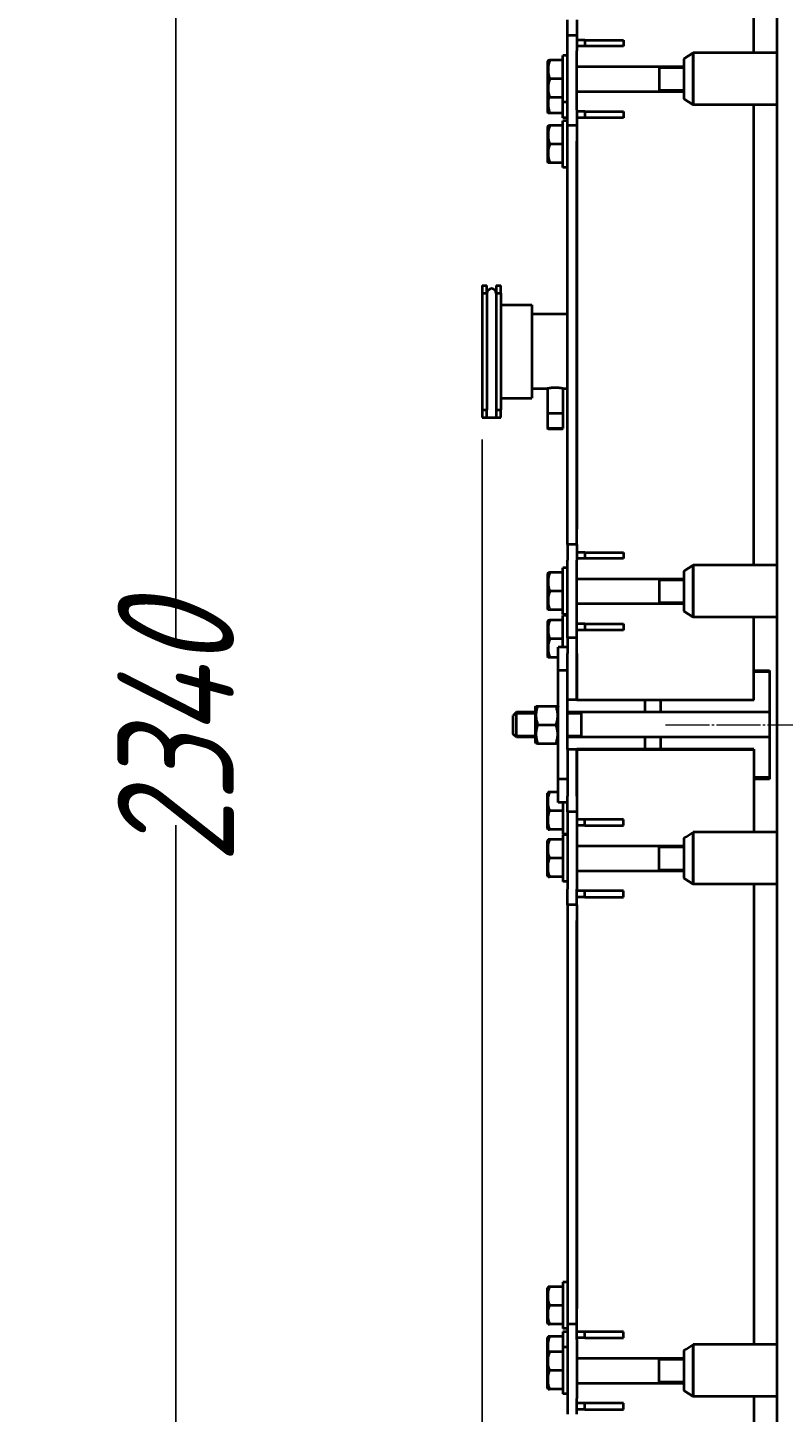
# Model space of a CAD drawing. Header units: millimetres. Extents: x -4428 to 4131, y -3615 to 4038.
# Tile 9 of 172: x -4428 to -3941, y -2035 to -1144. Entities that reach past the tile are written whole.
import ezdxf

# ---------------------------------------------------------------- set-up
doc = ezdxf.new("R2010")
doc.units = ezdxf.units.MM
for name, pattern in [('K5LT_AXLED', [32.912189, 28.412189, -1.5, 1.5, -1.5]), ('K5LT_BASIC', [0]), ('K5LT_THIN', [0])]:
    doc.linetypes.add(name, pattern=pattern)
doc.layers.add('Системный слой', color=7, linetype='Continuous')
doc.styles.add('KDIMTEXTSTYLE', font='GOST_AU.SHX', dxfattribs={"width": 0.96, "oblique": 15, "height": 5})
doc.dimstyles.new('KDIMSTYLE (1.00)', dxfattribs={"dimtxt": 5, "dimasz": 1, "dimexe": 2, "dimexo": 0, "dimgap": 1, "dimtad": 1, "dimtxsty": 'KDIMTEXTSTYLE', "dimsah": 1, "dimcen": 0, "dimdle": 1, "dimadec": 0, "dimazin": 0, "dimtfac": 0.667, "dimtmove": 0, "dimatfit": 3, "dimfxl": 1, "dimtvp": 1, "dimtolj": 1, "dimtzin": 0, "dimarcsym": 0})

# ---------------------------------------------------------------- blocks, each defined once
blk = doc.blocks.new('KDIMARROW_01')
at = {"layer": 'Системный слой'}
blk.add_hatch(color=0, dxfattribs=at).paths.add_polyline_path([(-5, -0.66), (0, 0), (-5, 0.66), (-4.5, 0)])
at = {"layer": 'Системный слой', "color": 0, "linetype": 'K5LT_THIN', "lineweight": 20}
for p, q in [((-4.5, 0), (-5, 0.66)), ((-5, 0.66), (0, 0)), ((0, 0), (-5, -0.66)), ((-5, -0.66), (-4.5, 0)), ((0, 0), (-1, 0))]:
    blk.add_line(p, q, dxfattribs=at)
blk = doc.blocks.new('U15')
at = {"layer": 'Системный слой', "color": 150, "linetype": 'K5LT_BASIC', "lineweight": 40, "true_color": 0x0080ff}
for p, q in [((-3945.34, -2575.59), (-3945.34, -422.59)), ((-3960.34, -1159.84), (-3960.34, -1026.59)), ((-4080.34, -1148.59), (-4080.34, -1138.59)), ((-4074.34, -1138.59), (-4074.34, -1148.59)), ((-4074.34, -1148.59), (-4080.34, -1148.59)), ((-4080.34, -1158.59), (-4080.34, -1148.59)), ((-4074.34, -1148.59), (-4074.34, -1158.59)), ((-4080.34, -1196.59), (-4080.34, -1158.59)), ((-4069.34, -1151.59), (-4074.34, -1151.59)), ((-4069.34, -1155.59), (-4074.34, -1155.59)), ((-4074.34, -1196.59), (-4074.34, -1158.59)), ((-4069.34, -1151.59), (-4069.34, -1155.59)), ((-4069.34, -1151.59), (-4044.34, -1151.59)), ((-4044.34, -1155.59), (-4069.34, -1155.59)), ((-4044.34, -1151.59), (-4044.34, -1155.59)), ((-4092.99, -1164.59), (-4093.34, -1165.19)), ((-4093.34, -1165.19), (-4093.34, -1187.99)), ((-4092.99, -1164.59), (-4091.92, -1164.59)), ((-4083.34, -1164.59), (-4091.92, -1164.59)), ((-4083.34, -1182.56), (-4083.34, -1161.59)), ((-4080.34, -1161.59), (-4083.34, -1161.59)), ((-4005.36, -1163.68), (-3999.34, -1159.84)), ((-4005.36, -1163.68), (-4005.36, -1189.51)), ((-3999.34, -1159.84), (-3999.34, -1193.34)), ((-3999.34, -1193.1), (-3999.34, -1159.84)), ((-3945.34, -1159.84), (-3999.34, -1159.84)), ((-4083.34, -1176.59), (-4091.92, -1176.59)), ((-4074.34, -1168.59), (-4005.36, -1168.59)), ((-4021.34, -1168.59), (-4021.34, -1184.59)), ((-4083.34, -1191.59), (-4083.34, -1182.56)), ((-4074.34, -1184.59), (-4005.36, -1184.59)), ((-4093.34, -1187.99), (-4093.34, -1197.99)), ((-4092.99, -1188.59), (-4093.34, -1187.99)), ((-4091.92, -1188.59), (-4092.99, -1188.59)), ((-4083.34, -1188.59), (-4091.92, -1188.59)), ((-4080.34, -1191.59), (-4083.34, -1191.59)), ((-4083.34, -1192.56), (-4083.34, -1191.59)), ((-4083.34, -1201.59), (-4083.34, -1192.56)), ((-4005.36, -1189.51), (-3999.34, -1193.34)), ((-3999.34, -1193.34), (-3999.34, -1193.1)), ((-3945.34, -1193.34), (-3999.34, -1193.34)), ((-3960.34, -1489.84), (-3960.34, -1193.34)), ((-4092.99, -1198.59), (-4093.34, -1197.99)), ((-4091.92, -1198.59), (-4092.99, -1198.59)), ((-4083.34, -1198.59), (-4091.92, -1198.59)), ((-4080.34, -1201.59), (-4083.34, -1201.59)), ((-4083.34, -1224.56), (-4083.34, -1203.59)), ((-4080.34, -1203.59), (-4083.34, -1203.59)), ((-4080.34, -1206.59), (-4080.34, -1196.59)), ((-4074.34, -1196.59), (-4074.34, -1206.59)), ((-4069.34, -1197.59), (-4074.34, -1197.59)), ((-4069.34, -1201.59), (-4074.34, -1201.59)), ((-4069.34, -1197.59), (-4069.34, -1201.59)), ((-4069.34, -1197.59), (-4044.34, -1197.59)), ((-4044.34, -1201.59), (-4069.34, -1201.59)), ((-4044.34, -1197.59), (-4044.34, -1201.59)), ((-4092.99, -1206.59), (-4093.34, -1207.19)), ((-4093.34, -1207.19), (-4093.34, -1229.99)), ((-4092.99, -1206.59), (-4091.92, -1206.59)), ((-4083.34, -1206.59), (-4091.92, -1206.59)), ((-4074.34, -1206.59), (-4080.34, -1206.59)), ((-4080.34, -1216.59), (-4080.34, -1206.59)), ((-4074.34, -1206.59), (-4074.34, -1216.59)), ((-4083.34, -1218.59), (-4091.92, -1218.59)), ((-4080.34, -1466.59), (-4080.34, -1216.59)), ((-4074.34, -1216.59), (-4074.34, -1466.59)), ((-4074.34, -1466.59), (-4074.34, -1216.59)), ((-4092.99, -1230.59), (-4093.34, -1229.99)), ((-4091.92, -1230.59), (-4092.99, -1230.59)), ((-4083.34, -1230.59), (-4091.92, -1230.59)), ((-4083.34, -1233.59), (-4083.34, -1224.56)), ((-4080.34, -1233.59), (-4083.34, -1233.59)), ((-4135.34, -1309.68), (-4135.34, -1314.68)), ((-4135.34, -1309.68), (-4132.34, -1309.68)), ((-4132.34, -1314.68), (-4132.34, -1309.68)), ((-4126.34, -1309.68), (-4126.34, -1314.68)), ((-4126.34, -1309.68), (-4123.34, -1309.68)), ((-4123.34, -1314.68), (-4123.34, -1309.68)), ((-4135.34, -1314.68), (-4135.34, -1389.68)), ((-4135.34, -1314.68), (-4132.34, -1314.68)), ((-4132.34, -1314.68), (-4132.34, -1389.68)), ((-4126.34, -1314.68), (-4126.34, -1389.68)), ((-4126.34, -1314.68), (-4123.34, -1314.68)), ((-4123.34, -1314.68), (-4123.34, -1389.68)), ((-4123.34, -1322.18), (-4103.34, -1322.18)), ((-4103.34, -1322.18), (-4103.34, -1382.18)), ((-4080.34, -1328.18), (-4103.34, -1328.18)), ((-4123.34, -1382.18), (-4103.34, -1382.18)), ((-4093.84, -1376.18), (-4103.34, -1376.18)), ((-4093.34, -1376.07), (-4093.34, -1401.68)), ((-4083.34, -1376.07), (-4083.34, -1401.68)), ((-4080.34, -1376.18), (-4082.84, -1376.18)), ((-4135.34, -1389.68), (-4132.34, -1389.68)), ((-4135.34, -1389.68), (-4135.34, -1394.68)), ((-4132.34, -1394.68), (-4132.34, -1389.68)), ((-4126.34, -1389.68), (-4123.34, -1389.68)), ((-4126.34, -1389.68), (-4126.34, -1394.68)), ((-4123.34, -1394.68), (-4123.34, -1389.68)), ((-4135.34, -1394.68), (-4132.34, -1394.68)), ((-4132.34, -1394.68), (-4126.34, -1394.68)), ((-4126.34, -1394.68), (-4123.34, -1394.68)), ((-4090.22, -1392.18), (-4093.34, -1392.18)), ((-4083.34, -1392.18), (-4090.22, -1392.18)), ((-4090.22, -1401.68), (-4093.34, -1401.68)), ((-4092.84, -1402.18), (-4093.34, -1401.68)), ((-4090.03, -1402.18), (-4092.84, -1402.18)), ((-4083.34, -1401.68), (-4090.22, -1401.68)), ((-4083.84, -1402.18), (-4090.03, -1402.18)), ((-4083.84, -1402.18), (-4083.34, -1401.68)), ((-4080.34, -1476.59), (-4080.34, -1466.59)), ((-4074.34, -1476.59), (-4074.34, -1466.59)), ((-4074.34, -1476.59), (-4080.34, -1476.59)), ((-4080.34, -1476.59), (-4080.34, -1486.59)), ((-4074.34, -1476.59), (-4074.34, -1486.59)), ((-4080.34, -1526.59), (-4080.34, -1486.59)), ((-4069.34, -1481.59), (-4074.34, -1481.59)), ((-4069.34, -1485.59), (-4074.34, -1485.59)), ((-4074.34, -1526.59), (-4074.34, -1486.59)), ((-4069.34, -1481.59), (-4069.34, -1485.59)), ((-4069.34, -1481.59), (-4044.34, -1481.59)), ((-4044.34, -1485.59), (-4069.34, -1485.59)), ((-4044.34, -1481.59), (-4044.34, -1485.59)), ((-4092.99, -1494.59), (-4093.34, -1495.19)), ((-4093.34, -1495.19), (-4093.34, -1517.99)), ((-4092.99, -1494.59), (-4091.92, -1494.59)), ((-4083.34, -1494.59), (-4091.92, -1494.59)), ((-4083.34, -1512.56), (-4083.34, -1491.59)), ((-4080.34, -1491.59), (-4083.34, -1491.59)), ((-4005.36, -1493.68), (-3999.34, -1489.84)), ((-4005.36, -1493.68), (-4005.36, -1519.51)), ((-3999.34, -1523.1), (-3999.34, -1489.84)), ((-3945.34, -1489.84), (-3999.34, -1489.84)), ((-3999.34, -1489.84), (-3999.34, -1523.34)), ((-4083.34, -1506.59), (-4091.92, -1506.59)), ((-4074.34, -1498.59), (-4005.36, -1498.59)), ((-4021.34, -1498.59), (-4021.34, -1514.59)), ((-4083.34, -1521.59), (-4083.34, -1512.56)), ((-4074.34, -1514.59), (-4005.36, -1514.59)), ((-4092.99, -1518.59), (-4093.34, -1517.99)), ((-4091.92, -1518.59), (-4092.99, -1518.59)), ((-4083.34, -1518.59), (-4091.92, -1518.59)), ((-4080.34, -1521.59), (-4083.34, -1521.59)), ((-4083.34, -1542.59), (-4083.34, -1522.2)), ((-4080.34, -1522.2), (-4083.34, -1522.2)), ((-4005.36, -1519.51), (-3999.34, -1523.34)), ((-3999.34, -1523.34), (-3999.34, -1523.1)), ((-3945.34, -1523.34), (-3999.34, -1523.34)), ((-3960.34, -1576.59), (-3960.34, -1523.34)), ((-4092.99, -1525.2), (-4093.34, -1525.8)), ((-4093.34, -1525.8), (-4093.34, -1548.6)), ((-4092.99, -1525.2), (-4091.92, -1525.2)), ((-4083.34, -1525.2), (-4091.92, -1525.2)), ((-4080.34, -1536.59), (-4080.34, -1526.59)), ((-4074.34, -1536.59), (-4074.34, -1526.59)), ((-4069.34, -1527.59), (-4074.34, -1527.59)), ((-4069.34, -1531.59), (-4074.34, -1531.59)), ((-4069.34, -1527.59), (-4069.34, -1531.59)), ((-4069.34, -1527.59), (-4044.34, -1527.59)), ((-4044.34, -1531.59), (-4069.34, -1531.59)), ((-4044.34, -1527.59), (-4044.34, -1531.59)), ((-4083.34, -1537.2), (-4091.92, -1537.2)), ((-4086.34, -1557.59), (-4086.34, -1542.59)), ((-4080.34, -1542.59), (-4086.34, -1542.59)), ((-4074.34, -1536.59), (-4080.34, -1536.59)), ((-4080.34, -1536.59), (-4080.34, -1546.59)), ((-4074.34, -1546.59), (-4074.34, -1536.59)), ((-4092.99, -1549.2), (-4093.34, -1548.6)), ((-4091.92, -1549.2), (-4092.99, -1549.2)), ((-4086.34, -1549.2), (-4091.92, -1549.2)), ((-4080.34, -1576.59), (-4080.34, -1546.59)), ((-4074.34, -1546.59), (-4074.34, -1576.59)), ((-4074.34, -1576.59), (-4074.34, -1546.59)), ((-4086.34, -1627.59), (-4086.34, -1557.59)), ((-4080.34, -1557.59), (-4086.34, -1557.59)), ((-3960.34, -1557.59), (-3950.34, -1557.59)), ((-3950.34, -1558.59), (-3960.34, -1558.59)), ((-3950.34, -1557.59), (-3950.34, -1627.59)), ((-4080.34, -1608.59), (-4080.34, -1576.59)), ((-4074.34, -1576.59), (-4080.34, -1576.59)), ((-4074.34, -1576.59), (-3960.34, -1576.59)), ((-4074.34, -1576.82), (-4074.34, -1576.59)), ((-3960.34, -1576.82), (-4074.34, -1576.82)), ((-4030.34, -1584.59), (-4030.34, -1576.82)), ((-4020.34, -1584.59), (-4020.34, -1576.82)), ((-3960.34, -1576.82), (-3960.34, -1576.59)), ((-4113.34, -1584.59), (-4115.34, -1586.59)), ((-4115.34, -1598.59), (-4115.34, -1586.59)), ((-4101.14, -1584.59), (-4113.34, -1584.59)), ((-4113.34, -1600.59), (-4113.34, -1584.59)), ((-4101.14, -1581.19), (-4100.79, -1580.59)), ((-4101.14, -1603.99), (-4101.14, -1581.19)), ((-4100.79, -1580.59), (-4099.72, -1580.59)), ((-4099.72, -1580.59), (-4087.75, -1580.59)), ((-4087.75, -1580.59), (-4086.68, -1580.59)), ((-4086.68, -1580.59), (-4086.34, -1581.19)), ((-3950.34, -1584.59), (-4080.34, -1584.59)), ((-4071.34, -1600.59), (-4071.34, -1584.59)), ((-4099.72, -1592.59), (-4087.75, -1592.59)), ((-4113.34, -1600.59), (-4115.34, -1598.59)), ((-4101.14, -1600.59), (-4113.34, -1600.59)), ((-4101.14, -1603.99), (-4100.79, -1604.59)), ((-4099.72, -1604.59), (-4100.79, -1604.59)), ((-4099.72, -1604.59), (-4087.75, -1604.59)), ((-4086.68, -1604.59), (-4087.75, -1604.59)), ((-4086.68, -1604.59), (-4086.34, -1603.99)), ((-3950.34, -1600.59), (-4080.34, -1600.59)), ((-4030.34, -1608.37), (-4030.34, -1600.59)), ((-4020.34, -1608.37), (-4020.34, -1600.59)), ((-4074.34, -1608.59), (-4080.34, -1608.59)), ((-4080.34, -1608.59), (-4080.34, -1638.59)), ((-4074.34, -1608.37), (-4074.34, -1608.59)), ((-3960.34, -1608.37), (-4074.34, -1608.37)), ((-4074.34, -1638.59), (-4074.34, -1608.59)), ((-4074.34, -1608.59), (-3960.34, -1608.59)), ((-4074.34, -1608.59), (-4074.34, -1638.59)), ((-3960.34, -1608.37), (-3960.34, -1608.59)), ((-3960.34, -1608.59), (-3960.34, -1661.84)), ((-4080.34, -1627.59), (-4086.34, -1627.59)), ((-4086.34, -1642.59), (-4086.34, -1627.59)), ((-3950.34, -1626.59), (-3960.34, -1626.59)), ((-3950.34, -1627.59), (-3960.34, -1627.59)), ((-4092.99, -1635.98), (-4093.34, -1636.58)), ((-4093.34, -1659.38), (-4093.34, -1636.58)), ((-4091.92, -1635.98), (-4092.99, -1635.98)), ((-4086.34, -1635.98), (-4091.92, -1635.98)), ((-4080.34, -1648.59), (-4080.34, -1638.59)), ((-4074.34, -1638.59), (-4074.34, -1648.59)), ((-4083.34, -1647.98), (-4091.92, -1647.98)), ((-4080.34, -1642.59), (-4086.34, -1642.59)), ((-4083.34, -1642.59), (-4083.34, -1662.98)), ((-4080.34, -1648.59), (-4080.34, -1658.59)), ((-4074.34, -1648.59), (-4080.34, -1648.59)), ((-4074.34, -1648.59), (-4074.34, -1658.59)), ((-4080.34, -1658.59), (-4080.34, -1698.59)), ((-4069.34, -1653.59), (-4074.34, -1653.59)), ((-4069.34, -1657.59), (-4074.34, -1657.59)), ((-4074.34, -1658.59), (-4074.34, -1698.59)), ((-4044.34, -1653.59), (-4069.34, -1653.59)), ((-4069.34, -1657.59), (-4069.34, -1653.59)), ((-4069.34, -1657.59), (-4044.34, -1657.59)), ((-4044.34, -1657.59), (-4044.34, -1653.59)), ((-4092.99, -1659.98), (-4093.34, -1659.38)), ((-4092.99, -1666.59), (-4093.34, -1667.19)), ((-4093.34, -1689.99), (-4093.34, -1667.19)), ((-4092.99, -1659.98), (-4091.92, -1659.98)), ((-4091.92, -1666.59), (-4092.99, -1666.59)), ((-4083.34, -1659.98), (-4091.92, -1659.98)), ((-4083.34, -1666.59), (-4091.92, -1666.59)), ((-4080.34, -1662.98), (-4083.34, -1662.98)), ((-4083.34, -1663.59), (-4083.34, -1672.62)), ((-4080.34, -1663.59), (-4083.34, -1663.59)), ((-4005.36, -1665.68), (-4003.94, -1664.77)), ((-4005.36, -1665.68), (-4005.36, -1691.51)), ((-4003.94, -1664.77), (-4003.92, -1664.74)), ((-4003.88, -1664.74), (-4003.92, -1664.74)), ((-4003.88, -1664.74), (-3999.34, -1661.84)), ((-3999.34, -1693.29), (-3999.34, -1661.84)), ((-3945.34, -1661.84), (-3999.34, -1661.84)), ((-3999.34, -1661.84), (-3999.34, -1695.34)), ((-4083.34, -1672.62), (-4083.34, -1693.59)), ((-4074.34, -1670.59), (-4005.36, -1670.59)), ((-4021.34, -1686.59), (-4021.34, -1670.59)), ((-4083.34, -1678.59), (-4091.92, -1678.59)), ((-4092.99, -1690.59), (-4093.34, -1689.99)), ((-4092.99, -1690.59), (-4091.92, -1690.59)), ((-4083.34, -1690.59), (-4091.92, -1690.59)), ((-4080.34, -1693.59), (-4083.34, -1693.59)), ((-4074.34, -1686.59), (-4005.36, -1686.59)), ((-4005.36, -1691.51), (-3999.34, -1695.34)), ((-4003.94, -1692.41), (-4003.92, -1692.44)), ((-4003.88, -1692.44), (-4003.92, -1692.44)), ((-3999.34, -1695.34), (-3999.34, -1693.29)), ((-4080.34, -1708.59), (-4080.34, -1698.59)), ((-4074.34, -1708.59), (-4074.34, -1698.59)), ((-4069.34, -1699.59), (-4074.34, -1699.59)), ((-4044.34, -1699.59), (-4069.34, -1699.59)), ((-4069.34, -1703.59), (-4069.34, -1699.59)), ((-4044.34, -1703.59), (-4044.34, -1699.59)), ((-3945.34, -1695.34), (-3999.34, -1695.34)), ((-3960.34, -1695.34), (-3960.34, -1991.84)), ((-4080.34, -1708.59), (-4080.34, -1718.59)), ((-4074.34, -1708.59), (-4080.34, -1708.59)), ((-4069.34, -1703.59), (-4074.34, -1703.59)), ((-4074.34, -1708.59), (-4074.34, -1718.59)), ((-4069.34, -1703.59), (-4044.34, -1703.59)), ((-4080.34, -1718.59), (-4080.34, -1968.59)), ((-4074.34, -1968.59), (-4074.34, -1718.59)), ((-4074.34, -1718.59), (-4074.34, -1968.59)), ((-4083.34, -1951.59), (-4083.34, -1960.62)), ((-4080.34, -1951.59), (-4083.34, -1951.59)), ((-4092.99, -1954.59), (-4093.34, -1955.19)), ((-4093.34, -1977.99), (-4093.34, -1955.19)), ((-4091.92, -1954.59), (-4092.99, -1954.59)), ((-4083.34, -1954.59), (-4091.92, -1954.59)), ((-4083.34, -1960.62), (-4083.34, -1981.59)), ((-4083.34, -1966.59), (-4091.92, -1966.59)), ((-4080.34, -1968.59), (-4080.34, -1978.59)), ((-4074.34, -1978.59), (-4074.34, -1968.59)), ((-4092.99, -1978.59), (-4093.34, -1977.99)), ((-4092.99, -1978.59), (-4091.92, -1978.59)), ((-4083.34, -1978.59), (-4091.92, -1978.59)), ((-4080.34, -1978.59), (-4080.34, -1988.59)), ((-4074.34, -1978.59), (-4080.34, -1978.59)), ((-4074.34, -1988.59), (-4074.34, -1978.59)), ((-4092.99, -1986.59), (-4093.34, -1987.19)), ((-4093.34, -1997.19), (-4093.34, -1987.19)), ((-4091.92, -1986.59), (-4092.99, -1986.59)), ((-4083.34, -1986.59), (-4091.92, -1986.59)), ((-4080.34, -1981.59), (-4083.34, -1981.59)), ((-4080.34, -1983.59), (-4083.34, -1983.59)), ((-4083.34, -1983.59), (-4083.34, -1992.62)), ((-4080.34, -1988.59), (-4080.34, -2026.59)), ((-4069.34, -1983.59), (-4074.34, -1983.59)), ((-4069.34, -1987.59), (-4074.34, -1987.59)), ((-4074.34, -1988.59), (-4074.34, -2026.59)), ((-4044.34, -1983.59), (-4069.34, -1983.59)), ((-4069.34, -1987.59), (-4069.34, -1983.59)), ((-4069.34, -1987.59), (-4044.34, -1987.59)), ((-4044.34, -1987.59), (-4044.34, -1983.59)), ((-4092.99, -1996.59), (-4093.34, -1997.19)), ((-4093.34, -2019.99), (-4093.34, -1997.19)), ((-4091.92, -1996.59), (-4092.99, -1996.59)), ((-4083.34, -1996.59), (-4091.92, -1996.59)), ((-4083.34, -1992.62), (-4083.34, -1993.59)), ((-4083.34, -1993.59), (-4083.34, -2002.62)), ((-4080.34, -1993.59), (-4083.34, -1993.59)), ((-4005.36, -1995.68), (-4003.94, -1994.77)), ((-4005.36, -1995.68), (-4005.36, -2021.51)), ((-4003.94, -1994.77), (-4003.92, -1994.74)), ((-4003.88, -1994.74), (-4003.92, -1994.74)), ((-4003.88, -1994.74), (-3999.34, -1991.84)), ((-3999.34, -2023.29), (-3999.34, -1991.84)), ((-3945.34, -1991.84), (-3999.34, -1991.84)), ((-3999.34, -1991.84), (-3999.34, -2025.34)), ((-4083.34, -2002.62), (-4083.34, -2023.59)), ((-4074.34, -2000.59), (-4005.36, -2000.59)), ((-4021.34, -2016.59), (-4021.34, -2000.59)), ((-4083.34, -2008.59), (-4091.92, -2008.59)), ((-4092.99, -2020.59), (-4093.34, -2019.99)), ((-4092.99, -2020.59), (-4091.92, -2020.59)), ((-4083.34, -2020.59), (-4091.92, -2020.59)), ((-4080.34, -2023.59), (-4083.34, -2023.59)), ((-4074.34, -2016.59), (-4005.36, -2016.59)), ((-4005.36, -2021.51), (-3999.34, -2025.34)), ((-4003.94, -2022.41), (-4003.92, -2022.44)), ((-4003.88, -2022.44), (-4003.92, -2022.44)), ((-3999.34, -2025.34), (-3999.34, -2023.29)), ((-4080.34, -2026.59), (-4080.34, -2036.59)), ((-4074.34, -2036.59), (-4074.34, -2026.59)), ((-4069.34, -2029.59), (-4074.34, -2029.59)), ((-4044.34, -2029.59), (-4069.34, -2029.59)), ((-4069.34, -2033.59), (-4069.34, -2029.59)), ((-4044.34, -2033.59), (-4044.34, -2029.59)), ((-3945.34, -2025.34), (-3999.34, -2025.34)), ((-3960.34, -2025.34), (-3960.34, -2158.59)), ((-4069.34, -2033.59), (-4074.34, -2033.59)), ((-4069.34, -2033.59), (-4044.34, -2033.59))]:
    blk.add_line(p, q, dxfattribs=at)
at = {"layer": 'Системный слой', "color": 7, "linetype": 'K5LT_THIN', "lineweight": 20}
for p, q in [((-4021.34, -1169.67), (-4005.36, -1169.67)), ((-4021.34, -1183.51), (-4005.36, -1183.51)), ((-4092.8, -1392.18), (-4092.8, -1401.68)), ((-4083.88, -1392.18), (-4083.88, -1401.68)), ((-4092.8, -1402.18), (-4092.8, -1401.68)), ((-4083.88, -1402.18), (-4083.88, -1401.68)), ((-4021.34, -1499.67), (-4005.36, -1499.67)), ((-4021.34, -1513.51), (-4005.36, -1513.51)), ((-4113.34, -1585.67), (-4114.42, -1585.67)), ((-4101.14, -1585.67), (-4113.34, -1585.67)), ((-4071.34, -1585.67), (-4080.34, -1585.67)), ((-4113.34, -1599.51), (-4114.42, -1599.51)), ((-4101.14, -1599.51), (-4113.34, -1599.51)), ((-4071.34, -1599.51), (-4080.34, -1599.51)), ((-4021.34, -1671.67), (-4005.36, -1671.67)), ((-4021.34, -1685.51), (-4005.36, -1685.51)), ((-4021.34, -2001.67), (-4005.36, -2001.67)), ((-4021.34, -2015.51), (-4005.36, -2015.51))]:
    blk.add_line(p, q, dxfattribs=at)
at = {"layer": 'Системный слой', "color": 30, "linetype": 'K5LT_AXLED', "lineweight": 20, "true_color": 0xff8000}
blk.add_line((-4017.34, -1592.59), (484.16, -1592.59), dxfattribs=at)
at = {"layer": 'Системный слой', "color": 150, "linetype": 'K5LT_BASIC', "lineweight": 40, "true_color": 0x0080ff}
blk.add_arc((-4129.34, -1314.68), 3, 0, 180, dxfattribs=at)
for points, knots in [([(-4091.92, -1164.59), (-4092.05, -1165), (-4092.24, -1165.61), (-4092.51, -1166.62), (-4092.67, -1167.37), (-4092.81, -1168.21), (-4092.9, -1168.88), (-4092.97, -1169.65), (-4093, -1170.41), (-4092.99, -1171.11), (-4092.94, -1171.88), (-4092.86, -1172.72), (-4092.69, -1173.76), (-4092.4, -1175.05), (-4092.11, -1176.02), (-4091.92, -1176.59)], [0, 0, 0, 0, 1.679816, 2.464254, 4.100621, 4.689754, 5.785161, 6.773962, 7.746893, 8.757247, 9.530451, 10.808294, 12.055167, 13.667644, 16, 16, 16, 16]), ([(-4091.92, -1176.59), (-4092.05, -1177), (-4092.24, -1177.61), (-4092.47, -1178.48), (-4092.61, -1179.08), (-4092.75, -1179.79), (-4092.84, -1180.36), (-4092.92, -1181.03), (-4092.97, -1181.65), (-4092.99, -1182.38), (-4092.99, -1183.08), (-4092.95, -1183.75), (-4092.89, -1184.4), (-4092.79, -1185.14), (-4092.61, -1186.16), (-4092.31, -1187.35), (-4092.04, -1188.22), (-4091.92, -1188.59)], [0, 0, 0, 0, 1.889793, 2.772286, 3.97396, 4.613199, 5.962253, 6.508307, 7.620707, 8.715255, 9.746093, 10.721757, 11.68135, 12.629021, 14.021816, 16.259909, 18, 18, 18, 18]), ([(-4092.49, -1188.59), (-4092.55, -1188.8), (-4092.63, -1189.18), (-4092.74, -1189.75), (-4092.84, -1190.36), (-4092.92, -1191.05), (-4092.98, -1191.82), (-4093, -1192.56), (-4092.98, -1193.27), (-4092.94, -1193.85), (-4092.88, -1194.5), (-4092.77, -1195.3), (-4092.49, -1196.73), (-4092.17, -1197.85), (-4091.92, -1198.59)], [0, 0, 0, 0, 0.964693, 1.708152, 2.550715, 3.735276, 4.770093, 5.972239, 7.015294, 7.964293, 8.517186, 9.910507, 11.550375, 15, 15, 15, 15]), ([(-4091.92, -1206.59), (-4092.05, -1207), (-4092.24, -1207.61), (-4092.51, -1208.62), (-4092.67, -1209.37), (-4092.81, -1210.21), (-4092.9, -1210.88), (-4092.97, -1211.66), (-4093, -1212.41), (-4092.99, -1213.11), (-4092.94, -1213.89), (-4092.86, -1214.72), (-4092.69, -1215.76), (-4092.4, -1217.06), (-4092.11, -1218.03), (-4091.92, -1218.59)], [0, 0, 0, 0, 1.679816, 2.464254, 4.100621, 4.689754, 5.785161, 6.773962, 7.746893, 8.757247, 9.530451, 10.808294, 12.055167, 13.667644, 16, 16, 16, 16]), ([(-4091.92, -1218.59), (-4092.05, -1219), (-4092.24, -1219.61), (-4092.47, -1220.48), (-4092.61, -1221.09), (-4092.75, -1221.79), (-4092.84, -1222.36), (-4092.92, -1223.04), (-4092.97, -1223.66), (-4092.99, -1224.39), (-4092.99, -1225.09), (-4092.95, -1225.76), (-4092.89, -1226.4), (-4092.79, -1227.14), (-4092.61, -1228.16), (-4092.31, -1229.35), (-4092.04, -1230.22), (-4091.92, -1230.59)], [0, 0, 0, 0, 1.889793, 2.772286, 3.97396, 4.613199, 5.962253, 6.508307, 7.620707, 8.715255, 9.746093, 10.721757, 11.68135, 12.629021, 14.021816, 16.259909, 18, 18, 18, 18]), ([(-4088.34, -1375.54), (-4088.56, -1375.54), (-4089.01, -1375.54), (-4089.64, -1375.57), (-4090.19, -1375.61), (-4090.65, -1375.65), (-4091.16, -1375.7), (-4091.68, -1375.77), (-4092.26, -1375.86), (-4092.76, -1375.95), (-4093.16, -1376.03), (-4093.48, -1376.1), (-4093.69, -1376.14), (-4093.83, -1376.17), (-4093.85, -1376.18), (-4093.78, -1376.16), (-4093.64, -1376.13), (-4093.48, -1376.1), (-4093.37, -1376.07), (-4093.34, -1376.07)], [0, 0, 0, 0, 1.22195, 2.446887, 3.467562, 4.386089, 5.127755, 6.590738, 7.796224, 9.338548, 10.742606, 11.908419, 13.432185, 14.604107, 16.13434, 17.259273, 18.48564, 19.601491, 20, 20, 20, 20]), ([(-4082.84, -1376.18), (-4082.84, -1376.18), (-4082.88, -1376.17), (-4083.06, -1376.13), (-4083.34, -1376.07), (-4083.73, -1375.98), (-4084.22, -1375.89), (-4084.73, -1375.81), (-4085.26, -1375.74), (-4085.88, -1375.66), (-4086.57, -1375.6), (-4087.29, -1375.56), (-4087.87, -1375.54), (-4088.24, -1375.54), (-4088.34, -1375.54)], [0, 0, 0, 0, 1.484753, 2.836587, 4.096366, 5.545525, 7.123316, 8.22766, 9.200628, 10.634883, 11.985528, 13.059907, 14.510452, 15, 15, 15, 15]), ([(-4083.34, -1376.07), (-4083.22, -1376.09), (-4083.03, -1376.13), (-4082.87, -1376.17), (-4082.84, -1376.18), (-4082.84, -1376.18)], [0, 0, 0, 0, 2.096307, 4.09701, 6, 6, 6, 6]), ([(-4091.92, -1494.59), (-4092.05, -1495), (-4092.24, -1495.61), (-4092.51, -1496.62), (-4092.67, -1497.37), (-4092.81, -1498.21), (-4092.9, -1498.88), (-4092.97, -1499.65), (-4093, -1500.41), (-4092.99, -1501.11), (-4092.94, -1501.88), (-4092.86, -1502.72), (-4092.69, -1503.76), (-4092.4, -1505.05), (-4092.11, -1506.02), (-4091.92, -1506.59)], [0, 0, 0, 0, 1.679816, 2.464254, 4.100621, 4.689754, 5.785161, 6.773962, 7.746893, 8.757247, 9.530451, 10.808294, 12.055167, 13.667644, 16, 16, 16, 16]), ([(-4091.92, -1506.59), (-4092.05, -1507), (-4092.24, -1507.61), (-4092.47, -1508.48), (-4092.61, -1509.08), (-4092.75, -1509.79), (-4092.84, -1510.36), (-4092.92, -1511.03), (-4092.97, -1511.65), (-4092.99, -1512.38), (-4092.99, -1513.08), (-4092.95, -1513.75), (-4092.89, -1514.4), (-4092.79, -1515.14), (-4092.61, -1516.16), (-4092.31, -1517.35), (-4092.04, -1518.22), (-4091.92, -1518.59)], [0, 0, 0, 0, 1.889793, 2.772286, 3.97396, 4.613199, 5.962253, 6.508307, 7.620707, 8.715255, 9.746093, 10.721757, 11.68135, 12.629021, 14.021816, 16.259909, 18, 18, 18, 18]), ([(-4091.92, -1525.2), (-4092.05, -1525.61), (-4092.24, -1526.21), (-4092.51, -1527.23), (-4092.67, -1527.98), (-4092.81, -1528.81), (-4092.9, -1529.49), (-4092.97, -1530.26), (-4093, -1531.02), (-4092.99, -1531.72), (-4092.94, -1532.49), (-4092.86, -1533.33), (-4092.69, -1534.37), (-4092.4, -1535.66), (-4092.11, -1536.63), (-4091.92, -1537.2)], [0, 0, 0, 0, 1.679816, 2.464254, 4.100621, 4.689754, 5.785161, 6.773962, 7.746893, 8.757247, 9.530451, 10.808294, 12.055167, 13.667644, 16, 16, 16, 16]), ([(-4091.92, -1537.2), (-4092.05, -1537.61), (-4092.24, -1538.21), (-4092.47, -1539.09), (-4092.61, -1539.69), (-4092.75, -1540.4), (-4092.84, -1540.97), (-4092.92, -1541.64), (-4092.97, -1542.26), (-4092.99, -1542.99), (-4092.99, -1543.69), (-4092.95, -1544.36), (-4092.89, -1545.01), (-4092.79, -1545.75), (-4092.61, -1546.77), (-4092.31, -1547.96), (-4092.04, -1548.82), (-4091.92, -1549.2)], [0, 0, 0, 0, 1.889793, 2.772286, 3.97396, 4.613199, 5.962253, 6.508307, 7.620707, 8.715255, 9.746093, 10.721757, 11.68135, 12.629021, 14.021816, 16.259909, 18, 18, 18, 18]), ([(-4099.72, -1580.59), (-4099.85, -1581), (-4100.04, -1581.61), (-4100.27, -1582.48), (-4100.41, -1583.08), (-4100.55, -1583.79), (-4100.64, -1584.36), (-4100.72, -1585.03), (-4100.77, -1585.65), (-4100.79, -1586.38), (-4100.79, -1587.08), (-4100.75, -1587.75), (-4100.69, -1588.4), (-4100.59, -1589.14), (-4100.41, -1590.16), (-4100.11, -1591.35), (-4099.84, -1592.22), (-4099.72, -1592.59)], [0, 0, 0, 0, 1.889793, 2.772286, 3.97396, 4.613199, 5.962253, 6.508307, 7.620707, 8.715255, 9.746093, 10.721757, 11.68135, 12.629021, 14.021816, 16.259909, 18, 18, 18, 18]), ([(-4087.75, -1592.59), (-4087.62, -1592.18), (-4087.43, -1591.58), (-4087.2, -1590.7), (-4087.06, -1590.1), (-4086.93, -1589.39), (-4086.84, -1588.82), (-4086.76, -1588.15), (-4086.71, -1587.53), (-4086.68, -1586.8), (-4086.69, -1586.1), (-4086.72, -1585.43), (-4086.78, -1584.78), (-4086.88, -1584.04), (-4087.07, -1583.02), (-4087.36, -1581.84), (-4087.63, -1580.97), (-4087.75, -1580.59)], [0, 0, 0, 0, 1.889793, 2.772286, 3.97396, 4.613199, 5.962253, 6.508307, 7.620707, 8.715255, 9.746093, 10.721757, 11.68135, 12.629021, 14.021816, 16.259909, 18, 18, 18, 18]), ([(-4099.72, -1592.59), (-4099.85, -1593), (-4100.04, -1593.61), (-4100.31, -1594.62), (-4100.47, -1595.37), (-4100.61, -1596.21), (-4100.7, -1596.88), (-4100.77, -1597.65), (-4100.8, -1598.41), (-4100.79, -1599.11), (-4100.74, -1599.88), (-4100.66, -1600.72), (-4100.49, -1601.76), (-4100.2, -1603.05), (-4099.91, -1604.02), (-4099.72, -1604.59)], [0, 0, 0, 0, 1.679816, 2.464254, 4.100621, 4.689754, 5.785161, 6.773962, 7.746893, 8.757247, 9.530451, 10.808294, 12.055167, 13.667644, 16, 16, 16, 16]), ([(-4087.75, -1604.59), (-4087.62, -1604.18), (-4087.43, -1603.58), (-4087.16, -1602.56), (-4087, -1601.81), (-4086.86, -1600.98), (-4086.77, -1600.3), (-4086.71, -1599.53), (-4086.68, -1598.77), (-4086.69, -1598.07), (-4086.73, -1597.3), (-4086.82, -1596.47), (-4086.99, -1595.43), (-4087.28, -1594.13), (-4087.57, -1593.16), (-4087.75, -1592.59)], [0, 0, 0, 0, 1.679816, 2.464254, 4.100621, 4.689754, 5.785161, 6.773962, 7.746893, 8.757247, 9.530451, 10.808294, 12.055167, 13.667644, 16, 16, 16, 16]), ([(-4091.92, -1647.98), (-4092.05, -1647.57), (-4092.24, -1646.97), (-4092.47, -1646.09), (-4092.61, -1645.49), (-4092.75, -1644.78), (-4092.84, -1644.22), (-4092.92, -1643.54), (-4092.97, -1642.92), (-4092.99, -1642.19), (-4092.99, -1641.49), (-4092.95, -1640.82), (-4092.89, -1640.17), (-4092.79, -1639.43), (-4092.61, -1638.41), (-4092.31, -1637.23), (-4092.04, -1636.36), (-4091.92, -1635.98)], [0, 0, 0, 0, 1.889793, 2.772286, 3.97396, 4.613199, 5.962253, 6.508307, 7.620707, 8.715255, 9.746093, 10.721757, 11.68135, 12.629021, 14.021816, 16.259909, 18, 18, 18, 18]), ([(-4091.92, -1659.98), (-4092.05, -1659.57), (-4092.24, -1658.97), (-4092.51, -1657.95), (-4092.67, -1657.2), (-4092.81, -1656.37), (-4092.9, -1655.69), (-4092.97, -1654.92), (-4093, -1654.17), (-4092.99, -1653.47), (-4092.94, -1652.69), (-4092.86, -1651.86), (-4092.69, -1650.82), (-4092.4, -1649.52), (-4092.11, -1648.55), (-4091.92, -1647.98)], [0, 0, 0, 0, 1.679816, 2.464254, 4.100621, 4.689754, 5.785161, 6.773962, 7.746893, 8.757247, 9.530451, 10.808294, 12.055167, 13.667644, 16, 16, 16, 16]), ([(-4091.92, -1678.59), (-4092.05, -1678.18), (-4092.24, -1677.58), (-4092.47, -1676.7), (-4092.61, -1676.1), (-4092.75, -1675.39), (-4092.84, -1674.82), (-4092.92, -1674.15), (-4092.97, -1673.53), (-4092.99, -1672.8), (-4092.99, -1672.1), (-4092.95, -1671.43), (-4092.89, -1670.78), (-4092.79, -1670.04), (-4092.61, -1669.02), (-4092.31, -1667.84), (-4092.04, -1666.97), (-4091.92, -1666.59)], [0, 0, 0, 0, 1.889793, 2.772286, 3.97396, 4.613199, 5.962253, 6.508307, 7.620707, 8.715255, 9.746093, 10.721757, 11.68135, 12.629021, 14.021816, 16.259909, 18, 18, 18, 18]), ([(-4091.92, -1690.59), (-4092.05, -1690.18), (-4092.24, -1689.58), (-4092.51, -1688.56), (-4092.67, -1687.81), (-4092.81, -1686.98), (-4092.9, -1686.3), (-4092.97, -1685.53), (-4093, -1684.77), (-4092.99, -1684.07), (-4092.94, -1683.3), (-4092.86, -1682.47), (-4092.69, -1681.43), (-4092.4, -1680.13), (-4092.11, -1679.16), (-4091.92, -1678.59)], [0, 0, 0, 0, 1.679816, 2.464254, 4.100621, 4.689754, 5.785161, 6.773962, 7.746893, 8.757247, 9.530451, 10.808294, 12.055167, 13.667644, 16, 16, 16, 16]), ([(-4091.92, -1966.59), (-4092.05, -1966.18), (-4092.24, -1965.58), (-4092.47, -1964.7), (-4092.61, -1964.1), (-4092.75, -1963.39), (-4092.84, -1962.82), (-4092.92, -1962.15), (-4092.97, -1961.53), (-4092.99, -1960.8), (-4092.99, -1960.1), (-4092.95, -1959.43), (-4092.89, -1958.78), (-4092.79, -1958.04), (-4092.61, -1957.02), (-4092.31, -1955.83), (-4092.04, -1954.97), (-4091.92, -1954.59)], [0, 0, 0, 0, 1.889793, 2.772286, 3.97396, 4.613199, 5.962253, 6.508307, 7.620707, 8.715255, 9.746093, 10.721757, 11.68135, 12.629021, 14.021816, 16.259909, 18, 18, 18, 18]), ([(-4091.92, -1978.59), (-4092.05, -1978.18), (-4092.24, -1977.58), (-4092.51, -1976.56), (-4092.67, -1975.81), (-4092.81, -1974.98), (-4092.9, -1974.3), (-4092.97, -1973.53), (-4093, -1972.77), (-4092.99, -1972.07), (-4092.94, -1971.3), (-4092.86, -1970.46), (-4092.69, -1969.42), (-4092.4, -1968.13), (-4092.11, -1967.16), (-4091.92, -1966.59)], [0, 0, 0, 0, 1.679816, 2.464254, 4.100621, 4.689754, 5.785161, 6.773962, 7.746893, 8.757247, 9.530451, 10.808294, 12.055167, 13.667644, 16, 16, 16, 16]), ([(-4092.49, -1996.59), (-4092.55, -1996.38), (-4092.63, -1996), (-4092.74, -1995.44), (-4092.84, -1994.82), (-4092.92, -1994.13), (-4092.98, -1993.37), (-4093, -1992.63), (-4092.98, -1991.91), (-4092.94, -1991.34), (-4092.88, -1990.69), (-4092.77, -1989.89), (-4092.49, -1988.45), (-4092.17, -1987.34), (-4091.92, -1986.59)], [0, 0, 0, 0, 0.964693, 1.708152, 2.550715, 3.735276, 4.770093, 5.972239, 7.015294, 7.964293, 8.517186, 9.910507, 11.550375, 15, 15, 15, 15]), ([(-4091.92, -2008.59), (-4092.05, -2008.18), (-4092.24, -2007.58), (-4092.47, -2006.7), (-4092.61, -2006.1), (-4092.75, -2005.39), (-4092.84, -2004.82), (-4092.92, -2004.15), (-4092.97, -2003.53), (-4092.99, -2002.8), (-4092.99, -2002.1), (-4092.95, -2001.43), (-4092.89, -2000.78), (-4092.79, -2000.04), (-4092.61, -1999.02), (-4092.31, -1997.84), (-4092.04, -1996.97), (-4091.92, -1996.59)], [0, 0, 0, 0, 1.889793, 2.772286, 3.97396, 4.613199, 5.962253, 6.508307, 7.620707, 8.715255, 9.746093, 10.721757, 11.68135, 12.629021, 14.021816, 16.259909, 18, 18, 18, 18]), ([(-4091.92, -2020.59), (-4092.05, -2020.18), (-4092.24, -2019.58), (-4092.51, -2018.56), (-4092.67, -2017.81), (-4092.81, -2016.98), (-4092.9, -2016.3), (-4092.97, -2015.53), (-4093, -2014.77), (-4092.99, -2014.07), (-4092.94, -2013.3), (-4092.86, -2012.47), (-4092.69, -2011.43), (-4092.4, -2010.13), (-4092.11, -2009.16), (-4091.92, -2008.59)], [0, 0, 0, 0, 1.679816, 2.464254, 4.100621, 4.689754, 5.785161, 6.773962, 7.746893, 8.757247, 9.530451, 10.808294, 12.055167, 13.667644, 16, 16, 16, 16])]:
    blk.add_open_spline(points, degree=3, knots=knots, dxfattribs=at)

msp = doc.modelspace()

# ---------------------------------------------------------------- block references
at = {"layer": 'Системный слой'}
msp.add_blockref('U15', (0, 0), dxfattribs=at)

# ---------------------------------------------------------------- dimensions: what is measured, and where the dimension line sits
at = {"layer": 'Системный слой', "color": 7}
msp.add_linear_dim(base=(-4332.877, -422.592), p1=(-3945.336, -2762.592), p2=(-3945.336, -422.592), angle=90, location=(-4332.877, -1599.592), dimstyle='KDIMSTYLE (1.00)', override={"dimexo": 0, "dimpost": '\\H75.0;\\W0.965;\\Q15;<>', "dimblk1": 'KDIMARROW_01', "dimblk2": 'KDIMARROW_01', "dimse1": 0, "dimse2": 0, "dimclrt": 7, "dimtolj": 1}, dxfattribs=at).render()
msp.add_linear_dim(base=(-4135.336, -3331.475), p1=(485.664, -2263.092), p2=(-4135.336, -1408.744), location=(-2079.336, -3331.475), text='\\H75.0;\\W0.965;\\Q15;\\H75.0;\\W0.965;\\Q15;\\Q15;4620', dimstyle='KDIMSTYLE (1.00)', override={"dimexo": 0, "dimblk1": 'KDIMARROW_01', "dimblk2": 'KDIMARROW_01', "dimse1": 0, "dimse2": 0, "dimclrt": 7, "dimtolj": 1}, dxfattribs=at).render()

doc.saveas('drawing.dxf')
